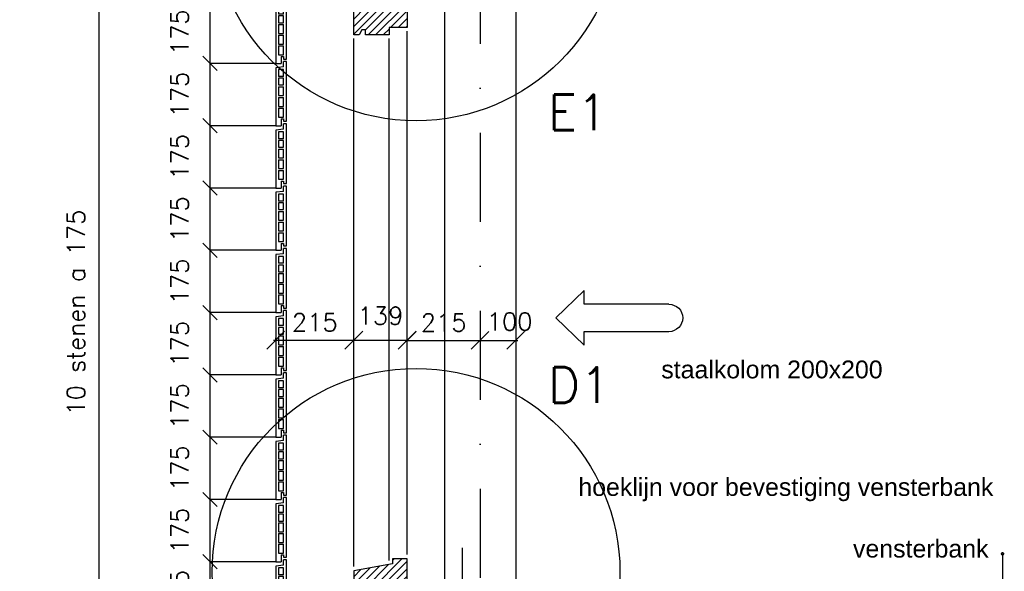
# Model space of a CAD drawing. Extents: x 0 to 259347, y 0 to 198427.
# Tile 21 of 54: x 114503 to 117267, y 103706 to 105256. Entities that reach past the tile are written whole.
import ezdxf
from ezdxf.enums import TextEntityAlignment as Align

# ---------------------------------------------------------------- set-up
doc = ezdxf.new("R2010")
doc.units = 0
doc.header["$LTSCALE"] = 20
doc.header["$MEASUREMENT"] = 0
doc.header["$PDSIZE"] = -1
doc.linetypes.add('DASHDOT', pattern=[25, 12.5, -6.25, 0, -6.25])
doc.linetypes.add('DD1', pattern=[2.66667, 1.66667, -0.5, 0, -0.5])
doc.layers.get('0').update_dxf_attribs({"linetype": 'CONTINUOUS'})
doc.layers.get('DEFPOINTS').update_dxf_attribs({"linetype": 'CONTINUOUS'})
for name, color, linetype in [('_DETAILNUMMERS', 4, 'CONTINUOUS'), ('_DETAILNUMMERSTEKST', 4, 'CONTINUOUS'), ('A--01A1_ACEER', 1, 'CONTINUOUS'), ('A--A35--_F--3-', 9, 'CONTINUOUS'), ('A--L21D3_BUITENWAND', 3, 'CONTINUOUS'), ('A--L28D1_KONSTRUKTIES', 1, 'CONTINUOUS'), ('A--L31--', 2, 'CONTINUOUS'), ('A--L31--_F--3-', 7, 'CONTINUOUS'), ('A--L31A1_BUITENKOZIJN', 1, 'CONTINUOUS'), ('A--M$1A-_F123-', 1, 'CONTINUOUS'), ('A--M1$A-_F123-', 1, 'CONTINUOUS'), ('A--T$1A-_F123_20', 1, 'CONTINUOUS'), ('gewijzigdH', 1, 'CONTINUOUS'), ('STRAMIEN', 8, 'DD1'), ('X--LR---_CP', 7, 'CONTINUOUS')]:
    doc.layers.add(name, color=color, linetype=linetype)
doc.styles.add('ALFA-0_25', font='ROMANS')
doc.styles.add('EB2', font='ARIAL.TTF')
doc.styles.add('HIEMSTRA', font='romans.shx')
doc.dimstyles.new('ALFA-0_25', dxfattribs={"dimscale": 40, "dimtxt": 2.5, "dimasz": 2.5, "dimexe": 0.3, "dimexo": 0.3, "dimgap": 1.25, "dimtad": 1, "dimdec": 0, "dimzin": 0, "dimdsep": 46, "dimtxsty": 'ALFA-0_25', "dimblk1": 'OBLIQUE', "dimblk2": 'OBLIQUE', "dimsah": 1, "dimcen": 0.09, "dimdle": 0.3, "dimclrd": 1, "dimclre": 1, "dimclrt": 2, "dimadec": 0, "dimazin": 0, "dimtfac": 1, "dimtdec": 0, "dimtofl": 0, "dimtmove": 2, "dimatfit": 3, "dimldrblk": 'OBLIQUE', "dimfxl": 0, "dimtvp": 625, "dimtolj": 1, "dimtzin": 0, "dimarcsym": 0})
doc.dimstyles.new('STANDARD$0', dxfattribs={"dimscale": 50, "dimtxt": 2.5, "dimasz": 2, "dimexe": 2, "dimexo": 0, "dimgap": 2, "dimtad": 1, "dimdec": 0, "dimzin": 0, "dimdsep": 46, "dimtxsty": 'ALFA-0_25', "dimblk1": 'OBLIQUE', "dimblk2": 'OBLIQUE', "dimsah": 1, "dimcen": -3, "dimdle": 2, "dimclrd": 1, "dimclre": 1, "dimclrt": 2, "dimadec": 0, "dimazin": 0, "dimtfac": 0.666667, "dimtofl": 0, "dimtmove": 2, "dimatfit": 3, "dimldrblk": 'OBLIQUE', "dimfxl": 0, "dimtvp": 0.833333, "dimtolj": 1, "dimtzin": 0, "dimarcsym": 0})

# ---------------------------------------------------------------- blocks, each defined once
blk = doc.blocks.new('_OBLIQUE')
at = {"color": 0, "linetype": 'ByBlock'}
blk.add_line((-0.5, -0.5), (0.5, 0.5), dxfattribs=at)
blk = doc.blocks.new('*D228')
at = {"layer": 'A--M$1A-_F123-', "color": 1, "lineweight": -2}
for p, q in [((115221.9, 103907.9), (115037.4, 103907.9)), ((115037.4, 103732.9), (115037.4, 103907.9)), ((115221.9, 103732.9), (115037.4, 103732.9))]:
    blk.add_line(p, q, dxfattribs=at)
at = {"layer": 'DEFPOINTS', "color": 0}
for p in [(115037.4, 103907.9), (115221.9, 103907.9), (115221.9, 103732.9)]:
    blk.add_point(p, dxfattribs=at)
at = {"layer": 'A--M$1A-_F123-', "color": 1, "lineweight": -2, "xscale": 40, "yscale": 40, "zscale": 40}
for p, rotation in [((115037.4, 103907.9), 90), ((115037.4, 103732.9), 270)]:
    blk.add_blockref('_OBLIQUE', p, dxfattribs=dict(at, rotation=rotation))
at = {"layer": 'A--M$1A-_F123-', "color": 2, "insert": (114952.4, 103820.4), "char_height": 50, "attachment_point": 5, "rotation": 90, "style": 'ALFA-0_25'}
blk.add_mtext('\\A1;175', dxfattribs=at)
blk = doc.blocks.new('*D229')
at = {"layer": 'A--M$1A-_F123-', "color": 1, "lineweight": -2}
for p, q in [((115221.9, 104082.9), (115037.4, 104082.9)), ((115037.4, 103907.9), (115037.4, 104082.9)), ((115221.9, 103907.9), (115037.4, 103907.9))]:
    blk.add_line(p, q, dxfattribs=at)
at = {"layer": 'DEFPOINTS', "color": 0}
for p in [(115037.4, 104082.9), (115221.9, 104082.9), (115221.9, 103907.9)]:
    blk.add_point(p, dxfattribs=at)
at = {"layer": 'A--M$1A-_F123-', "color": 1, "lineweight": -2, "xscale": 40, "yscale": 40, "zscale": 40}
for p, rotation in [((115037.4, 104082.9), 90), ((115037.4, 103907.9), 270)]:
    blk.add_blockref('_OBLIQUE', p, dxfattribs=dict(at, rotation=rotation))
at = {"layer": 'A--M$1A-_F123-', "color": 2, "insert": (114952.4, 103995.4), "char_height": 50, "attachment_point": 5, "rotation": 90, "style": 'ALFA-0_25'}
blk.add_mtext('\\A1;175', dxfattribs=at)
blk = doc.blocks.new('*D230')
at = {"layer": 'A--M$1A-_F123-', "color": 1, "lineweight": -2}
for p, q in [((115221.9, 104257.9), (115037.4, 104257.9)), ((115037.4, 104082.9), (115037.4, 104257.9)), ((115221.9, 104082.9), (115037.4, 104082.9))]:
    blk.add_line(p, q, dxfattribs=at)
at = {"layer": 'DEFPOINTS', "color": 0}
for p in [(115037.4, 104257.9), (115221.9, 104257.9), (115221.9, 104082.9)]:
    blk.add_point(p, dxfattribs=at)
at = {"layer": 'A--M$1A-_F123-', "color": 1, "lineweight": -2, "xscale": 40, "yscale": 40, "zscale": 40}
for p, rotation in [((115037.4, 104257.9), 90), ((115037.4, 104082.9), 270)]:
    blk.add_blockref('_OBLIQUE', p, dxfattribs=dict(at, rotation=rotation))
at = {"layer": 'A--M$1A-_F123-', "color": 2, "insert": (114952.4, 104170.4), "char_height": 50, "attachment_point": 5, "rotation": 90, "style": 'ALFA-0_25'}
blk.add_mtext('\\A1;175', dxfattribs=at)
blk = doc.blocks.new('*D231')
at = {"layer": 'A--M$1A-_F123-', "color": 1, "lineweight": -2}
for p, q in [((115221.9, 104432.9), (115037.4, 104432.9)), ((115037.4, 104257.9), (115037.4, 104432.9)), ((115221.9, 104257.9), (115037.4, 104257.9))]:
    blk.add_line(p, q, dxfattribs=at)
at = {"layer": 'DEFPOINTS', "color": 0}
for p in [(115037.4, 104432.9), (115221.9, 104432.9), (115221.9, 104257.9)]:
    blk.add_point(p, dxfattribs=at)
at = {"layer": 'A--M$1A-_F123-', "color": 1, "lineweight": -2, "xscale": 40, "yscale": 40, "zscale": 40}
for p, rotation in [((115037.4, 104432.9), 90), ((115037.4, 104257.9), 270)]:
    blk.add_blockref('_OBLIQUE', p, dxfattribs=dict(at, rotation=rotation))
at = {"layer": 'A--M$1A-_F123-', "color": 2, "insert": (114952.4, 104345.4), "char_height": 50, "attachment_point": 5, "rotation": 90, "style": 'ALFA-0_25'}
blk.add_mtext('\\A1;175', dxfattribs=at)
blk = doc.blocks.new('*D232')
at = {"layer": 'A--M$1A-_F123-', "color": 1, "lineweight": -2}
for p, q in [((115221.9, 104607.9), (115037.4, 104607.9)), ((115037.4, 104432.9), (115037.4, 104607.9)), ((115221.9, 104432.9), (115037.4, 104432.9))]:
    blk.add_line(p, q, dxfattribs=at)
at = {"layer": 'DEFPOINTS', "color": 0}
for p in [(115037.4, 104607.9), (115221.9, 104607.9), (115221.9, 104432.9)]:
    blk.add_point(p, dxfattribs=at)
at = {"layer": 'A--M$1A-_F123-', "color": 1, "lineweight": -2, "xscale": 40, "yscale": 40, "zscale": 40}
for p, rotation in [((115037.4, 104607.9), 90), ((115037.4, 104432.9), 270)]:
    blk.add_blockref('_OBLIQUE', p, dxfattribs=dict(at, rotation=rotation))
at = {"layer": 'A--M$1A-_F123-', "color": 2, "insert": (114952.4, 104520.4), "char_height": 50, "attachment_point": 5, "rotation": 90, "style": 'ALFA-0_25'}
blk.add_mtext('\\A1;175', dxfattribs=at)
blk = doc.blocks.new('*D233')
at = {"layer": 'A--M$1A-_F123-', "color": 1, "lineweight": -2}
for p, q in [((115221.9, 104782.9), (115037.4, 104782.9)), ((115037.4, 104607.9), (115037.4, 104782.9)), ((115221.9, 104607.9), (115037.4, 104607.9))]:
    blk.add_line(p, q, dxfattribs=at)
at = {"layer": 'DEFPOINTS', "color": 0}
for p in [(115037.4, 104782.9), (115221.9, 104782.9), (115221.9, 104607.9)]:
    blk.add_point(p, dxfattribs=at)
at = {"layer": 'A--M$1A-_F123-', "color": 1, "lineweight": -2, "xscale": 40, "yscale": 40, "zscale": 40}
for p, rotation in [((115037.4, 104782.9), 90), ((115037.4, 104607.9), 270)]:
    blk.add_blockref('_OBLIQUE', p, dxfattribs=dict(at, rotation=rotation))
at = {"layer": 'A--M$1A-_F123-', "color": 2, "insert": (114952.4, 104695.4), "char_height": 50, "attachment_point": 5, "rotation": 90, "style": 'ALFA-0_25'}
blk.add_mtext('\\A1;175', dxfattribs=at)
blk = doc.blocks.new('*D234')
at = {"layer": 'A--M$1A-_F123-', "color": 1, "lineweight": -2}
for p, q in [((115221.9, 104957.9), (115037.4, 104957.9)), ((115037.4, 104782.9), (115037.4, 104957.9)), ((115221.9, 104782.9), (115037.4, 104782.9))]:
    blk.add_line(p, q, dxfattribs=at)
at = {"layer": 'DEFPOINTS', "color": 0}
for p in [(115037.4, 104957.9), (115221.9, 104957.9), (115221.9, 104782.9)]:
    blk.add_point(p, dxfattribs=at)
at = {"layer": 'A--M$1A-_F123-', "color": 1, "lineweight": -2, "xscale": 40, "yscale": 40, "zscale": 40}
for p, rotation in [((115037.4, 104957.9), 90), ((115037.4, 104782.9), 270)]:
    blk.add_blockref('_OBLIQUE', p, dxfattribs=dict(at, rotation=rotation))
at = {"layer": 'A--M$1A-_F123-', "color": 2, "insert": (114952.4, 104870.4), "char_height": 50, "attachment_point": 5, "rotation": 90, "style": 'ALFA-0_25'}
blk.add_mtext('\\A1;175', dxfattribs=at)
blk = doc.blocks.new('*D235')
at = {"layer": 'A--M$1A-_F123-', "color": 1, "lineweight": -2}
for p, q in [((115221.9, 105132.9), (115037.4, 105132.9)), ((115037.4, 104957.9), (115037.4, 105132.9)), ((115221.9, 104957.9), (115037.4, 104957.9))]:
    blk.add_line(p, q, dxfattribs=at)
at = {"layer": 'DEFPOINTS', "color": 0}
for p in [(115037.4, 105132.9), (115221.9, 105132.9), (115221.9, 104957.9)]:
    blk.add_point(p, dxfattribs=at)
at = {"layer": 'A--M$1A-_F123-', "color": 1, "lineweight": -2, "xscale": 40, "yscale": 40, "zscale": 40}
for p, rotation in [((115037.4, 105132.9), 90), ((115037.4, 104957.9), 270)]:
    blk.add_blockref('_OBLIQUE', p, dxfattribs=dict(at, rotation=rotation))
at = {"layer": 'A--M$1A-_F123-', "color": 2, "insert": (114952.4, 105045.4), "char_height": 50, "attachment_point": 5, "rotation": 90, "style": 'ALFA-0_25'}
blk.add_mtext('\\A1;175', dxfattribs=at)
blk = doc.blocks.new('*D236')
at = {"layer": 'A--M$1A-_F123-', "color": 1, "lineweight": -2}
for p, q in [((115221.9, 105307.9), (115037.4, 105307.9)), ((115037.4, 105132.9), (115037.4, 105307.9)), ((115221.9, 105132.9), (115037.4, 105132.9))]:
    blk.add_line(p, q, dxfattribs=at)
at = {"layer": 'DEFPOINTS', "color": 0}
for p in [(115037.4, 105307.9), (115221.9, 105307.9), (115221.9, 105132.9)]:
    blk.add_point(p, dxfattribs=at)
at = {"layer": 'A--M$1A-_F123-', "color": 1, "lineweight": -2, "xscale": 40, "yscale": 40, "zscale": 40}
for p, rotation in [((115037.4, 105307.9), 90), ((115037.4, 105132.9), 270)]:
    blk.add_blockref('_OBLIQUE', p, dxfattribs=dict(at, rotation=rotation))
at = {"layer": 'A--M$1A-_F123-', "color": 2, "insert": (114952.4, 105220.4), "char_height": 50, "attachment_point": 5, "rotation": 90, "style": 'ALFA-0_25'}
blk.add_mtext('\\A1;175', dxfattribs=at)
blk = doc.blocks.new('*D245')
at = {"layer": 'A--M$1A-_F123-', "color": 1, "lineweight": -2}
for p, q in [((115221.9, 103732.9), (115037.4, 103732.9)), ((115037.4, 103557.9), (115037.4, 103732.9)), ((115221.9, 103557.9), (115037.4, 103557.9))]:
    blk.add_line(p, q, dxfattribs=at)
at = {"layer": 'DEFPOINTS', "color": 0}
for p in [(115037.4, 103732.9), (115221.9, 103732.9), (115221.9, 103557.9)]:
    blk.add_point(p, dxfattribs=at)
at = {"layer": 'A--M$1A-_F123-', "color": 1, "lineweight": -2, "xscale": 40, "yscale": 40, "zscale": 40}
for p, rotation in [((115037.4, 103732.9), 90), ((115037.4, 103557.9), 270)]:
    blk.add_blockref('_OBLIQUE', p, dxfattribs=dict(at, rotation=rotation))
at = {"layer": 'A--M$1A-_F123-', "color": 2, "insert": (114952.4, 103645.4), "char_height": 50, "attachment_point": 5, "rotation": 90, "style": 'ALFA-0_25'}
blk.add_mtext('\\A1;175', dxfattribs=at)
blk = doc.blocks.new('*D247')
at = {"layer": 'A--M$1A-_F123-', "color": 1, "lineweight": -2}
for p, q in [((115147.1, 105307.9), (114726.3, 105307.9)), ((114726.3, 103557.9), (114726.3, 105307.9)), ((115147.1, 103557.9), (114726.3, 103557.9))]:
    blk.add_line(p, q, dxfattribs=at)
at = {"layer": 'DEFPOINTS', "color": 0}
for p in [(114726.3, 105307.9), (115147.1, 105307.9), (115147.1, 103557.9)]:
    blk.add_point(p, dxfattribs=at)
at = {"layer": 'A--M$1A-_F123-', "color": 1, "lineweight": -2, "xscale": 40, "yscale": 40, "zscale": 40}
for p, rotation in [((114726.3, 105307.9), 90), ((114726.3, 103557.9), 270)]:
    blk.add_blockref('_OBLIQUE', p, dxfattribs=dict(at, rotation=rotation))
at = {"layer": 'A--M$1A-_F123-', "color": 2, "insert": (114661.3, 104432.9), "char_height": 50, "attachment_point": 5, "rotation": 90, "style": 'ALFA-0_25'}
blk.add_mtext('\\A1;10 stenen a 175', dxfattribs=at)
blk = doc.blocks.new('ARGE175GR')
at = {"layer": 'A--L21D3_BUITENWAND', "color": 8}
for p, q in [((0, 168), (-8, 168)), ((-8, 153), (-8, 168)), ((0, 0), (0, 168)), ((-8, 153), (-30, 150.5)), ((-30, 150.5), (-30, -12.5)), ((-22, 145.5), (-22, 126)), ((-8, 145.5), (-22, 145.5)), ((-8, 126), (-8, 145.5)), ((-8, 126), (-22, 126)), ((-8, 121), (-22, 121)), ((-22, 121), (-22, 102)), ((-8, 102), (-8, 121)), ((-22, 102), (-8, 102)), ((-22, 97), (-22, 72)), ((-22, 97), (-8, 97)), ((-8, 72), (-8, 97)), ((-22, 72), (-8, 72)), ((-22, 67), (-22, 42)), ((-22, 67), (-8, 67)), ((-8, 42), (-8, 67)), ((-22, 42), (-8, 42)), ((-22, 37), (-22, 12)), ((-22, 37), (-8, 37)), ((-8, 12), (-8, 37)), ((-22, 12), (-8, 12)), ((-15, 7), (-15, -12.5)), ((-15, 7), (-8, 7)), ((-8, 7), (-8, 0)), ((-8, 0), (0, 0)), ((-30, -12.5), (-15, -12.5))]:
    blk.add_line(p, q, dxfattribs=at)
blk = doc.blocks.new('KOZIJN_VD')
at = {"layer": 'A--A35--_F--3-'}
h = blk.add_hatch(dxfattribs=at)
h.set_pattern_fill('ALFALINE', color=256, scale=15, style=0, pattern_type=2)
h.set_pattern_definition([(45, (529.017, 234.006), (-10.6066, 10.6066), [])])
h.paths.add_polyline_path([(-31, 68), (-31, 54), (-140, 34.5), (-140, -27), (-125, -27), (-117, -13), (-15, -13), (-15, -27), (0, -27), (0, 3), (10, 3), (10, 68)])
h = blk.add_hatch(dxfattribs=at)
h.set_pattern_fill('ANSI31', color=256, scale=150, angle=90, style=0)
h.set_pattern_definition([(315, (-706.576, 570.178), (-13.25825, -13.25825), [])])
h.paths.add_polyline_path([(-15, -13), (-15, -84), (-86, -84), (-86, -84), (-86, -22.1)])
edge = h.paths.add_edge_path(flags=16)
edge.add_ellipse((-78.1, -37.2), major_axis=(-0.884, 0.884), ratio=1, start_angle=-45, end_angle=135)
edge.add_ellipse((-78.1, -37.2), major_axis=(0.884, 0.884), ratio=1, start_angle=225, end_angle=405)
h.paths.add_polyline_path([(-86, -22.1), (-86, -13), (-15, -13)])
at = {"layer": 'A--L31--_F--3-', "color": 2, "linetype": 'Continuous'}
for points in [[(-31, 68), (-31, 54), (-140, 34.5), (-140, -27), (-125, -27), (-117, -13), (-15, -13), (-15, -27), (0, -27), (0, 0), (10, 0), (10, 68)], [(-15, -84), (-15, -13), (-86, -13), (-86, -84)]]:
    blk.add_lwpolyline(points, close=True, dxfattribs=at)
at = {"layer": 'X--LR---_CP'}
blk.add_point((0, 0), dxfattribs=at)
blk = doc.blocks.new('KOZIJN_VE')
at = {"layer": 'A--A35--_F--3-'}
h = blk.add_hatch(dxfattribs=at)
h.set_pattern_fill('ALFALINE', color=256, scale=15, angle=90, style=0, pattern_type=2)
h.set_pattern_definition([(135, (544.007, -368.999), (-10.6066, -10.6066), [])])
h.paths.add_polyline_path([(-20, 53.4), (-20, 0), (-71, 0), (-71, -14), (-91, -17.6), (-91, 53.4)])
h = blk.add_hatch(dxfattribs=at)
h.set_pattern_fill('ALFALINE', color=256, scale=15, style=0, pattern_type=2)
h.set_pattern_definition([(45, (544.007, -368.999), (-10.6066, 10.6066), [])])
h.paths.add_polyline_path([(-125, -23.6), (-71, -14), (-71, 0), (15, 0), (15, -15), (25, -15), (25, -74), (-26, -74), (-26, -95), (-92, -95), (-92, -81), (-102, -81), (-110, -95), (-125, -95)])
at = {"layer": 'A--L31--_F--3-', "color": 2, "linetype": 'Continuous'}
for points in [[(-20, 53.4), (-20, 53.4), (-20, 0), (-71, 0), (-71, -14), (-91, -17.6), (-91, 53.4)], [(-125, -23.6), (-71, -14), (-71, 0), (15, 0), (15, -15), (25, -15), (25, -74), (-26, -74), (-26, -95), (-92, -95), (-92, -95), (-92, -81), (-102, -81), (-110, -95), (-125, -95)]]:
    blk.add_lwpolyline(points, close=True, dxfattribs=at)
at = {"layer": 'X--LR---_CP', "color": 1}
blk.add_point((0, 0), dxfattribs=at)
blk = doc.blocks.new('*D472')
at = {"color": 1, "linetype": 'ByBlock'}
for p, q in [((115434.9, 104355.6), (115590.9, 104355.6)), ((115440.9, 104352.1), (115440.9, 104361.6)), ((115590.9, 104348.2), (115590.9, 104361.6))]:
    blk.add_line(p, q, dxfattribs=at)
at = {"layer": 'DEFPOINTS', "color": 0, "linetype": 'ByBlock'}
for p in [(115590.9, 104355.6), (115440.9, 104346.1), (115590.9, 104342.2)]:
    blk.add_point(p, dxfattribs=at)
at = {"color": 1, "linetype": 'ByBlock', "xscale": 50, "yscale": 50, "zscale": 50, "rotation": 180}
blk.add_blockref('_OBLIQUE', (115440.9, 104355.6), dxfattribs=at)
at = {"color": 1, "linetype": 'ByBlock', "xscale": 50, "yscale": 50, "zscale": 50}
blk.add_blockref('_OBLIQUE', (115590.9, 104355.6), dxfattribs=at)
at = {"color": 2, "linetype": 'ByBlock', "insert": (115515.9, 104424.1), "char_height": 50, "attachment_point": 5, "style": 'ALFA-0_25'}
blk.add_mtext('\\A1;139', dxfattribs=at)
blk = doc.blocks.new('*D484')
at = {"layer": 'A--M1$A-_F123-', "color": 1, "lineweight": -2}
blk.add_line((115584.9, 104354.9), (115801.4, 104354.9), dxfattribs=at)
at = {"layer": 'DEFPOINTS', "color": 0}
for p in [(115590.9, 104354.9), (115795.4, 104354.9), (115795.4, 104354.9)]:
    blk.add_point(p, dxfattribs=at)
at = {"layer": 'A--M1$A-_F123-', "color": 1, "lineweight": -2, "xscale": 50, "yscale": 50, "zscale": 50, "rotation": 180}
blk.add_blockref('_OBLIQUE', (115590.9, 104354.9), dxfattribs=at)
at = {"layer": 'A--M1$A-_F123-', "color": 1, "lineweight": -2, "xscale": 50, "yscale": 50, "zscale": 50}
blk.add_blockref('_OBLIQUE', (115795.4, 104354.9), dxfattribs=at)
at = {"layer": 'A--M1$A-_F123-', "color": 2, "insert": (115693.2, 104404.9), "char_height": 50, "attachment_point": 5, "style": 'ALFA-0_25'}
blk.add_mtext('\\A1;215', dxfattribs=at)
blk = doc.blocks.new('*D533')
at = {"layer": 'A--M1$A-_F123-', "color": 1, "lineweight": -2}
blk.add_line((115789.4, 104354.9), (115901.4, 104354.9), dxfattribs=at)
at = {"layer": 'DEFPOINTS', "color": 0}
for p in [(115795.4, 104354.9), (115895.4, 104354.9), (115895.4, 104354.9)]:
    blk.add_point(p, dxfattribs=at)
at = {"layer": 'A--M1$A-_F123-', "color": 1, "lineweight": -2, "xscale": 50, "yscale": 50, "zscale": 50, "rotation": 180}
blk.add_blockref('_OBLIQUE', (115795.4, 104354.9), dxfattribs=at)
at = {"layer": 'A--M1$A-_F123-', "color": 1, "lineweight": -2, "xscale": 50, "yscale": 50, "zscale": 50}
blk.add_blockref('_OBLIQUE', (115895.4, 104354.9), dxfattribs=at)
at = {"layer": 'A--M1$A-_F123-', "color": 2, "insert": (115878.3, 104407.6), "char_height": 50, "attachment_point": 5, "style": 'ALFA-0_25'}
blk.add_mtext('\\A1;100', dxfattribs=at)
blk = doc.blocks.new('*D536')
at = {"layer": 'A--M1$A-_F123-', "color": 1, "lineweight": -2}
for p, q in [((115215.9, 104355.6), (115446.9, 104355.6)), ((115221.9, 104352.1), (115221.9, 104361.6)), ((115440.9, 104348.2), (115440.9, 104361.6))]:
    blk.add_line(p, q, dxfattribs=at)
at = {"layer": 'DEFPOINTS', "color": 0}
for p in [(115440.9, 104355.6), (115221.9, 104346.1), (115440.9, 104342.2)]:
    blk.add_point(p, dxfattribs=at)
at = {"layer": 'A--M1$A-_F123-', "color": 1, "lineweight": -2, "xscale": 50, "yscale": 50, "zscale": 50, "rotation": 180}
blk.add_blockref('_OBLIQUE', (115221.9, 104355.6), dxfattribs=at)
at = {"layer": 'A--M1$A-_F123-', "color": 1, "lineweight": -2, "xscale": 50, "yscale": 50, "zscale": 50}
blk.add_blockref('_OBLIQUE', (115440.9, 104355.6), dxfattribs=at)
at = {"layer": 'A--M1$A-_F123-', "color": 2, "insert": (115331.4, 104405.6), "char_height": 50, "attachment_point": 5, "style": 'ALFA-0_25'}
blk.add_mtext('\\A1;215', dxfattribs=at)

msp = doc.modelspace()

# ---------------------------------------------------------------- linework, layer by layer
at = {"layer": '_DETAILNUMMERS'}
for centre in [(115615.6, 105544.3), (115615.6, 103703.5)]:
    msp.add_circle(centre, 572.4, dxfattribs=at)
at = {"layer": 'A--01A1_ACEER'}
msp.add_line((115745.4, 103772.4), (115745.4, 103592.8), dxfattribs=at)
at = {"layer": 'A--L28D1_KONSTRUKTIES'}
for p, q in [((115695.4, 105795.9), (115695.4, 102755.9)), ((115895.4, 105795.9), (115895.4, 102755.9))]:
    msp.add_line(p, q, dxfattribs=at)
at = {"layer": 'A--L31A1_BUITENKOZIJN'}
for p, q in [((115590.9, 103752.9), (115590.9, 105223.9)), ((115440.9, 103719.3), (115440.9, 105202.9)), ((115539.9, 103736), (115539.9, 105202.9))]:
    msp.add_line(p, q, dxfattribs=at)
at = {"layer": 'A--T$1A-_F123_20'}
msp.add_lwpolyline([(117261.7, 103754.5), (117261.7, 102988.4), (115255.1, 102988.4)], dxfattribs=at)
at = {"layer": 'A--T$1A-_F123_20', "const_width": 4.75}
msp.add_lwpolyline([(117264.3, 103755.2, -1), (117259.1, 103755.2, -1)], format="xyb", close=True, dxfattribs=at)
at = {"layer": 'gewijzigdH', "linetype": 'Continuous'}
for p, q in [((116087.1, 104494.6), (116007.7, 104417.8)), ((116087.1, 104456.2), (116087.1, 104494.6)), ((116325.6, 104456.2), (116087.1, 104456.2)), ((116325.6, 104456.2), (116087.1, 104456.2)), ((116007.7, 104417.8), (116087.1, 104341)), ((116087.1, 104341), (116087.1, 104379.4)), ((116087.1, 104379.4), (116325.6, 104379.4)), ((116087.1, 104379.4), (116325.6, 104379.4))]:
    msp.add_line(p, q, dxfattribs=at)
at = {"layer": 'gewijzigdH', "linetype": 'Continuous', "extrusion": (2.62774e-33, 7.64306e-34, -1)}
msp.add_ellipse((116325.6, 104417.8), major_axis=(27.2, 27.2), ratio=1, start_param=-0.785398, end_param=2.356194, dxfattribs=at)
at = {"layer": 'STRAMIEN', "linetype": 'DASHDOT'}
msp.add_line((115795.4, 109939.1), (115795.4, 90598.6), dxfattribs=at)

# ---------------------------------------------------------------- block references
for p in [(115251.9, 105145.4), (115251.9, 104970.4), (115251.9, 104795.4), (115251.9, 104620.4), (115251.9, 104445.4), (115251.9, 104270.4), (115251.9, 104095.4), (115251.9, 103920.4), (115251.9, 103745.4), (115251.9, 103570.4)]:
    msp.add_blockref('ARGE175GR', p)
at = {"layer": 'A--L31--'}
for name, p in [('KOZIJN_VE', (115565.9, 105307.9)), ('KOZIJN_VD', (115580.9, 103672.9))]:
    msp.add_blockref(name, p, dxfattribs=at)

# ---------------------------------------------------------------- texts
at = {"layer": '_DETAILNUMMERSTEKST', "style": 'HIEMSTRA'}
for s, p in [('E1', (115986, 104945.5)), ('D1', (115986, 104179.3))]:
    msp.add_text(s, height=100, dxfattribs=at).set_placement(p)
at = {"layer": 'A--T$1A-_F123_20', "style": 'EB2'}
for s, p in [('staalkolom 200x200', (116925.2, 104248.2)), ('hoeklijn voor bevestiging vensterbank', (117235.9, 103917.9)), ('hoeklijn voor bevestiging vensterbank', (117235.9, 103917.9)), ('vensterbank', (117222.5, 103744.8))]:
    msp.add_text(s, height=50, dxfattribs=at).set_placement(p, align=Align.RIGHT)

# ---------------------------------------------------------------- dimensions: what is measured, and where the dimension line sits
at = {"layer": 'A--M$1A-_F123-'}
dim = msp.add_linear_dim(base=(114726.3, 105307.9), p1=(115147.1, 103557.9), p2=(115147.1, 105307.9), angle=270, text='10 stenen a 175', dimstyle='STANDARD$0', override={"dimscale": 20, "dimexe": 0, "dimexo": 0, "dimcen": 0, "dimdle": 0, "dimclrt": 2, "dimtfac": 0.75, "dimtvp": 1.5}, dxfattribs=at)
dim.commit()
dim.dimension.update_dxf_attribs({"geometry": '*D247', "text_midpoint": (114661.3, 104432.9)})
for base, p1, p2, picture, middle in [((115037.4, 105307.9), (115221.9, 105132.9), (115221.9, 105307.9), '*D236', (114952.4, 105220.4)), ((115037.4, 105132.9), (115221.9, 104957.9), (115221.9, 105132.9), '*D235', (114952.4, 105045.4)), ((115037.4, 104957.9), (115221.9, 104782.9), (115221.9, 104957.9), '*D234', (114952.4, 104870.4)), ((115037.4, 104782.9), (115221.9, 104607.9), (115221.9, 104782.9), '*D233', (114952.4, 104695.4)), ((115037.4, 104607.9), (115221.9, 104432.9), (115221.9, 104607.9), '*D232', (114952.4, 104520.4)), ((115037.4, 104432.9), (115221.9, 104257.9), (115221.9, 104432.9), '*D231', (114952.4, 104345.4)), ((115037.4, 104257.9), (115221.9, 104082.9), (115221.9, 104257.9), '*D230', (114952.4, 104170.4)), ((115037.4, 104082.9), (115221.9, 103907.9), (115221.9, 104082.9), '*D229', (114952.4, 103995.4)), ((115037.4, 103907.9), (115221.9, 103732.9), (115221.9, 103907.9), '*D228', (114952.4, 103820.4)), ((115037.4, 103732.9), (115221.9, 103557.9), (115221.9, 103732.9), '*D245', (114952.4, 103645.4))]:
    dim = msp.add_linear_dim(base=base, p1=p1, p2=p2, angle=270, dimstyle='STANDARD$0', override={"dimscale": 20, "dimexe": 0, "dimexo": 0, "dimcen": 0, "dimdle": 0, "dimclrt": 2, "dimtfac": 0.75, "dimtvp": 1.5}, dxfattribs=at)
    dim.commit()
    dim.dimension.update_dxf_attribs({"geometry": picture, "text_midpoint": middle})
at = {"layer": 'A--M1$A-_F123-'}
for base, p1, p2, text, picture, middle in [((115440.9, 104355.6), (115221.9, 104346.1), (115440.9, 104342.2), '215', '*D536', (115331.4, 104405.6)), ((115590.9, 104355.6), (115440.9, 104346.1), (115590.9, 104342.2), '139', '*D472', (115515.9, 104424.1)), ((115795.4, 104354.9), (115590.9, 104354.9), (115795.4, 104354.9), '215', '*D484', (115693.2, 104404.9))]:
    dim = msp.add_linear_dim(base=base, p1=p1, p2=p2, text=text, dimstyle='ALFA-0_25', override={"dimscale": 20}, dxfattribs=at)
    dim.commit()
    dim.dimension.update_dxf_attribs({"geometry": picture, "text_midpoint": middle})
dim = msp.add_linear_dim(base=(115895.4, 104354.9), p1=(115795.4, 104354.9), p2=(115895.4, 104354.9), dimstyle='ALFA-0_25', override={"dimscale": 20}, dxfattribs=at)
dim.commit()
dim.dimension.update_dxf_attribs({"geometry": '*D533', "text_midpoint": (115878.3, 104407.6), "dimtype": 160})

doc.saveas('drawing.dxf')
